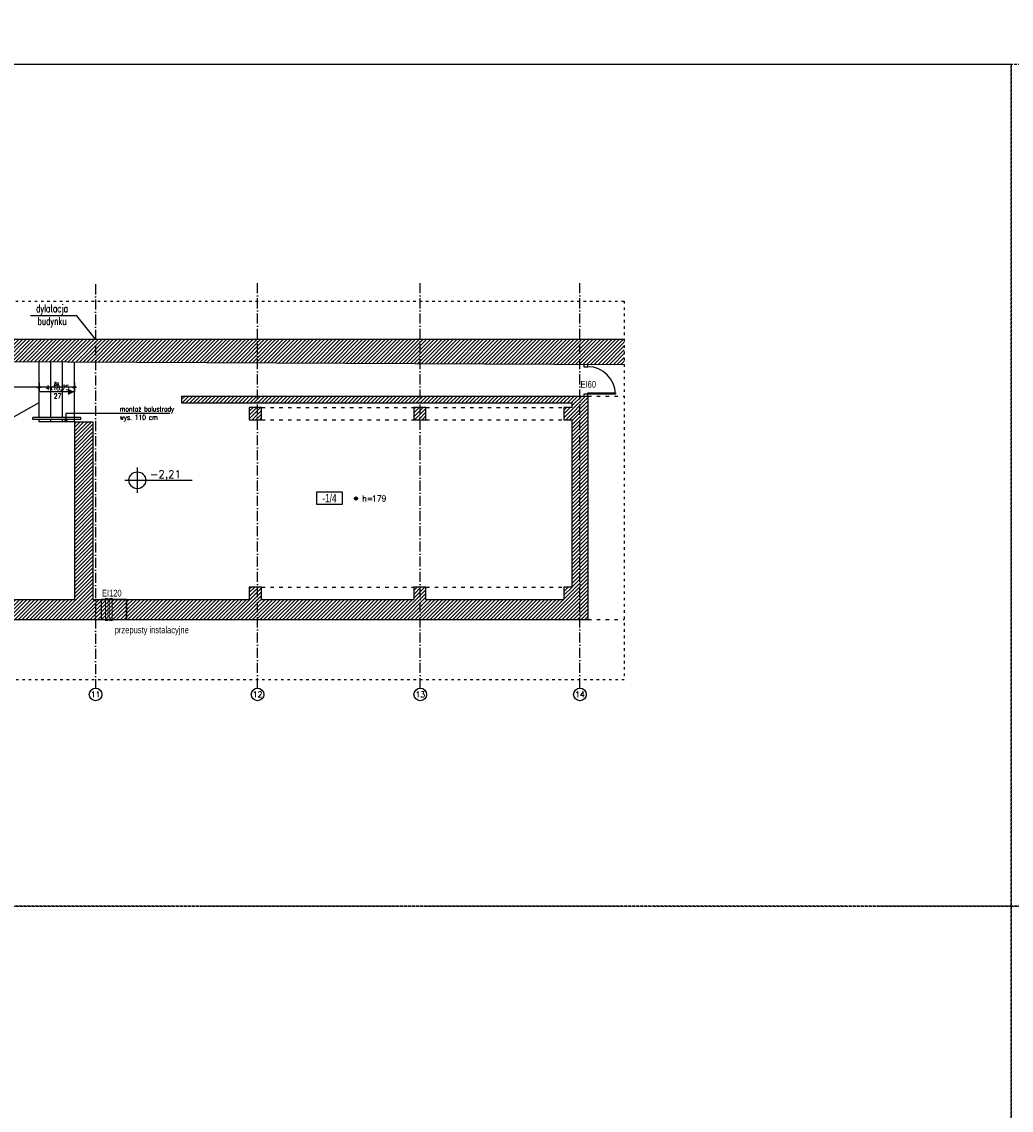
# Model space of a CAD drawing. Header units: millimetres. Extents: x 167273 to 188273, y -125105 to -88145.
# Tile 24 of 210: x 170921 to 173273, y -121590 to -119003. Entities that reach past the tile are written whole.
import ezdxf
from ezdxf.enums import TextEntityAlignment as Align

# ---------------------------------------------------------------- set-up
doc = ezdxf.new("R2010")
doc.units = ezdxf.units.MM
doc.header["$PDMODE"] = 35
doc.header["$PDSIZE"] = 5
for name, pattern in [('ACAD_ISO03W100', [30, 12, -18]), ('ACAD_ISO10W100', [18, 12, -3, 0, -3]), ('HIDDEN', [9.525, 6.35, -3.175])]:
    doc.linetypes.add(name, pattern=pattern)
for name, color, linetype in [('!_ppoz', 10, 'Continuous'), ('a-op_leader', 9, 'Continuous'), ('a-op_text', 9, 'Continuous'), ('a-osie', 1, 'ACAD_ISO10W100'), ('a-poziomy', 9, 'Continuous'), ('a-wymiary', 9, 'Continuous'), ('b-cienka', 9, 'Continuous'), ('b-przerywana1', 9, 'ACAD_ISO03W100'), ('b-przerywana2', 2, 'ACAD_ISO03W100'), ('b-widokowa', 7, 'Continuous'), ('b-ściany', 2, 'Continuous'), ('h-hatch', 8, 'Continuous'), ('opis text', 9, 'Continuous')]:
    doc.layers.add(name, color=color, linetype=linetype)
doc.layers.add('x-revclouds', color=190, linetype='HIDDEN', plot=False)
doc.styles.add('PPAB_100', font='romans.shx', dxfattribs={"width": 0.7, "height": 12})
doc.styles.add('PPAB_50', font='romans.shx', dxfattribs={"width": 0.7, "height": 8})
doc.dimstyles.new('newPPAB_50', dxfattribs={"dimscale": 0, "dimtxt": 8, "dimasz": 1, "dimexe": 10, "dimexo": 10, "dimgap": 3.5, "dimtad": 1, "dimdec": 0, "dimzin": 0, "dimdsep": 46, "dimtxsty": 'PPAB_50', "dimblk": 'tick_50', "dimcen": 0.09, "dimdle": 5, "dimse1": 1, "dimse2": 1, "dimclrd": 9, "dimclre": 9, "dimclrt": 161, "dimadec": 0, "dimazin": 0, "dimtfac": 1, "dimtdec": 0, "dimtix": 1, "dimtofl": 0, "dimtmove": 2, "dimatfit": 3, "dimldrblk": 'tick_50', "dimfxl": 0, "dimtolj": 1, "dimtzin": 0, "dimarcsym": 0})
pattern_1 = [(45, (-27340.6366, 31489.7547), (-4.49012806, 4.49012806), [])]

# ---------------------------------------------------------------- blocks, each defined once
blk = doc.blocks.new('wysokosc')
at = {"layer": 'a-poziomy'}
h = blk.add_hatch(color=256, dxfattribs=at)
edge = h.paths.add_edge_path()
edge.add_arc((0, 0), 2.5, 0, 360)
blk.add_circle((0, 0), 2.5, dxfattribs=at)
at = {"layer": 'a-poziomy', "style": 'PPAB_50'}
blk.add_text('h=', height=9, dxfattribs=at).set_placement((10, 0), align=Align.MIDDLE_LEFT)
blk.add_attdef('WYSOKOSC', text='', height=9, dxfattribs=at).set_placement((25, 0), align=Align.MIDDLE_LEFT)
blk = doc.blocks.new('kotapozioma')
for p, q in [((49330.1, 104.4), (49330.1, 134.4)), ((49315.1, 119.4), (49395.1, 119.4))]:
    blk.add_line(p, q)
blk.add_circle((49330.1, 119.4), 10)
at = {"layer": 'opis text', "style": 'PPAB_50'}
for tag, p in [('ZNAK', (49345.1, 119.4)), ('WARTOSC', (49355.1, 119.4))]:
    blk.add_attdef(tag, text='', height=9, dxfattribs=at).set_placement(p, align=Align.BOTTOM_LEFT)
blk = doc.blocks.new('tick_50')
at = {"color": 9, "ltscale": 20}
for p, q in [((-5, 0), (5, 0)), ((0, 10), (0, -10))]:
    blk.add_line(p, q, dxfattribs=at)
at = {"color": 0}
blk.add_line((2.5, 2.5), (-2.5, -2.5), dxfattribs=at)
blk = doc.blocks.new('*D1166')
at = {"layer": 'a-wymiary', "color": 9, "lineweight": -2}
blk.add_line((171044.8, -119871.5), (170962.8, -119871.5), dxfattribs=at)
at = {"layer": 'Defpoints', "color": 0}
for p in [(170961.8, -119871.5), (170961.8, -119953.8), (171045.8, -119953.9)]:
    blk.add_point(p, dxfattribs=at)
at = {"layer": 'a-wymiary', "color": 9, "lineweight": -2, "rotation": 180}
blk.add_blockref('tick_50', (170961.8, -119871.5), dxfattribs=at)
at = {"layer": 'a-wymiary', "color": 9, "lineweight": -2}
blk.add_blockref('tick_50', (171045.8, -119871.5), dxfattribs=at)
at = {"layer": 'a-wymiary', "color": 161, "insert": (171003.8, -119864), "char_height": 8, "attachment_point": 5, "style": 'PPAB_50'}
blk.add_mtext('\\A1;84', dxfattribs=at)
blk = doc.blocks.new('*D1167')
at = {"layer": 'a-wymiary', "color": 9, "lineweight": -2}
blk.add_line((170960.8, -119871.5), (170729.8, -119871.5), dxfattribs=at)
at = {"layer": 'Defpoints', "color": 0}
for p in [(170728.8, -119810.4), (170728.8, -119871.5), (170961.8, -119953.8)]:
    blk.add_point(p, dxfattribs=at)
at = {"layer": 'a-wymiary', "color": 9, "lineweight": -2, "rotation": 180}
blk.add_blockref('tick_50', (170728.8, -119871.5), dxfattribs=at)
at = {"layer": 'a-wymiary', "color": 9, "lineweight": -2}
blk.add_blockref('tick_50', (170961.8, -119871.5), dxfattribs=at)
at = {"layer": 'a-wymiary', "color": 161, "insert": (170845.3, -119864), "char_height": 8, "attachment_point": 5, "style": 'PPAB_50'}
blk.add_mtext('\\A1;233', dxfattribs=at)

msp = doc.modelspace()

# ---------------------------------------------------------------- hatches: boundary and pattern name
at = {"layer": '!_ppoz'}
h = msp.add_hatch(dxfattribs=at)
h.set_pattern_fill('ANSI31', color=256, scale=2, style=0)
h.set_pattern_definition(pattern_1)
h.paths.add_polyline_path([(171109.81, -120423.89), (171169.81, -120423.89), (171169.81, -120375.89), (171109.81, -120375.89)])
at = {"layer": 'h-hatch'}
h = msp.add_hatch(dxfattribs=at)
h.set_pattern_fill('ANSI31', color=256, scale=2, style=0)
h.set_pattern_definition(pattern_1)
h.paths.add_polyline_path([(172353.25, -119757.89), (169164.81, -119757.89), (169164.81, -119666.89), (169102.81, -119666.89), (169102.81, -119803.13), (170713.81, -119810.23), (170713.81, -119882.98), (170728.81, -119882.98), (170728.81, -119810.36), (172353.25, -119817.58)])
h = msp.add_hatch(dxfattribs=at)
h.set_pattern_fill('ANSI31', color=256, scale=2, style=0)
h.set_pattern_definition(pattern_1)
h.paths.add_polyline_path([(172266.81, -119892.91), (172266.81, -119892.91), (171300.81, -119892.89), (171300.81, -119908.89), (172229.81, -119908.89), (172229.81, -119919.89), (172209.81, -119919.89), (172209.81, -119948.89), (172229.81, -119948.89), (172229.81, -120346.89), (172209.81, -120346.89), (172209.81, -120375.89), (171881.81, -120375.89), (171881.81, -120346.89), (171852.81, -120346.89), (171852.81, -120375.89), (171490.81, -120375.89), (171490.81, -120346.89), (171461.81, -120346.89), (171461.81, -120375.89), (171169.81, -120375.89), (171169.81, -120423.89), (172266.81, -120423.89)])
h = msp.add_hatch(dxfattribs=at)
h.set_pattern_fill('ANSI31', color=256, scale=2, style=0)
h.set_pattern_definition(pattern_1)
h.paths.add_polyline_path([(171490.81, -119919.89), (171461.81, -119919.89), (171461.81, -119948.89), (171490.81, -119948.89)])
h = msp.add_hatch(dxfattribs=at)
h.set_pattern_fill('ANSI31', color=256, scale=2, style=0)
h.set_pattern_definition(pattern_1)
h.paths.add_polyline_path([(171881.81, -119919.89), (171852.81, -119919.89), (171852.81, -119948.89), (171881.81, -119948.89)])
h = msp.add_hatch(dxfattribs=at)
h.set_pattern_fill('ANSI31', color=256, scale=2, style=0)
h.set_pattern_definition(pattern_1)
h.paths.add_polyline_path([(171109.81, -120375.89), (171089.81, -120375.89), (171089.81, -119953.89), (171045.81, -119953.89), (171045.81, -120375.89), (169217.81, -120375.89), (169217.81, -120277.39), (169175.81, -120277.39), (169175.81, -120380.89), (168459.81, -120380.89), (168459.81, -120121.89), (168768.81, -120121.89), (168768.81, -120074.89), (168407.81, -120074.89), (168407.81, -120384.89), (168394.81, -120384.89), (168394.81, -120419.89), (168408.81, -120419.89), (168408.81, -120452.89), (168438.81, -120452.89), (168438.81, -120406.89), (169175.81, -120406.89), (169175.81, -120566.89), (169217.81, -120566.89), (169217.81, -120423.89), (171109.81, -120423.89)])

# ---------------------------------------------------------------- linework, layer by layer
at = {"layer": '!_ppoz'}
msp.add_lwpolyline([(172256.81, -119817.15), (172256.81, -119822.91), (172266.81, -119822.91), (172266.81, -119817.19)], dxfattribs=at)
for points in [[(172256.81, -119887.91), (172256.81, -119892.91), (172266.81, -119892.91), (172266.81, -119887.91)], [(172266.81, -119887.91), (172266.81, -119884.91), (172332.31, -119884.91), (172332.31, -119887.91)], [(171109.81, -120423.89), (171169.81, -120423.89), (171169.81, -120375.89), (171109.81, -120375.89)]]:
    msp.add_lwpolyline(points, close=True, dxfattribs=at)
at = {"layer": '!_ppoz', "linetype": 'HIDDEN', "const_width": 2}
for points in [[(171125.85, -120425.89), (171119.85, -120425.89), (171119.85, -120373.89), (171125.85, -120373.89)], [(171135.85, -120425.89), (171129.85, -120425.89), (171129.85, -120373.89), (171135.85, -120373.89)]]:
    msp.add_lwpolyline(points, close=True, dxfattribs=at)
at = {"layer": '!_ppoz'}
msp.add_arc((172266.48, -119888.71), 65.8, 0.67556, 89.7622, dxfattribs=at)
at = {"layer": 'a-op_leader'}
msp.add_lwpolyline([(170791.19, -119949.58), (170889.24, -119949.58), (170961.81, -119908.34)], dxfattribs=at)
msp.add_circle((171025.89, -119948.77), 3, dxfattribs=at)
at = {"layer": 'a-op_text', "ltscale": 0.5}
for p, q in [((171051.31, -119702.46), (170941.74, -119702.46)), ((171096.31, -119757.89), (171051.31, -119702.46))]:
    msp.add_line(p, q, dxfattribs=at)
msp.add_lwpolyline([(171622.36, -120150.57), (171622.36, -120120.57), (171682.36, -120120.57), (171682.36, -120150.57)], close=True, dxfattribs=at)
at = {"layer": 'a-osie', "ltscale": 2}
for p, q in [((171096.31, -119626.99), (171096.31, -120586.88)), ((171481.31, -120586.88), (171481.31, -119623.89)), ((171868.31, -120586.88), (171868.31, -119623.89)), ((172247.81, -120586.88), (172247.81, -119623.89))]:
    msp.add_line(p, q, dxfattribs=at)
at = {"layer": 'a-osie', "linetype": 'Continuous', "ltscale": 0.5}
for centre in [(171096.31, -120601.89), (171481.31, -120601.88), (171868.31, -120601.88), (172247.81, -120601.88)]:
    msp.add_circle(centre, 15, dxfattribs=at)
at = {"layer": 'a-wymiary'}
msp.add_lwpolyline([(171272.69, -119934.23), (171025.89, -119934.23), (171025.89, -119948.77)], dxfattribs=at)
at = {"layer": 'b-cienka'}
msp.add_line((171045.81, -119882.77), (170964.81, -119882.77), dxfattribs=at)
msp.add_lwpolyline([(171045.81, -119882.77, 0, 15, 0), (171030.81, -119882.77, 15, 15, 0)], format="xyseb", dxfattribs=at)
at = {"layer": 'b-przerywana1', "ltscale": 0.7}
for p, q in [((171490.81, -119919.89), (171852.81, -119919.89)), ((171881.81, -119919.89), (172209.81, -119919.89)), ((171490.81, -119948.89), (171852.81, -119948.89)), ((171881.81, -119948.89), (172209.81, -119948.89)), ((171490.81, -120346.89), (171852.81, -120346.89)), ((171881.81, -120346.89), (172209.81, -120346.89))]:
    msp.add_line(p, q, dxfattribs=at)
at = {"layer": 'b-przerywana1', "ltscale": 0.5}
msp.add_lwpolyline([(168326.52, -120566.89), (168326.52, -119666.89), (172353.25, -119666.89), (172353.25, -120566.89)], close=True, dxfattribs=at)
at = {"layer": 'b-przerywana2', "ltscale": 0.7}
for p, q in [((172266.81, -119892.91), (172353.25, -119892.91)), ((172266.81, -120423.89), (172353.25, -120423.89))]:
    msp.add_line(p, q, dxfattribs=at)
at = {"layer": 'b-widokowa', "ltscale": 0.5}
for p, q in [((170961.81, -119943.77), (170961.81, -119811.77)), ((170989.81, -119943.77), (170989.81, -119811.77)), ((171017.81, -119943.77), (171017.81, -119811.77)), ((171060.81, -119943.77), (170946.81, -119943.77)), ((170946.81, -119948.77), (170946.81, -119943.77)), ((171060.81, -119948.77), (170946.81, -119948.77)), ((170961.81, -119953.77), (170961.81, -119948.77)), ((171045.81, -119953.77), (170961.81, -119953.77)), ((171045.81, -119953.77), (170964.81, -119953.77)), ((170989.81, -119953.77), (170989.81, -119948.77)), ((171017.81, -119953.77), (171017.81, -119948.77)), ((171060.81, -119948.77), (171060.81, -119943.77))]:
    msp.add_line(p, q, dxfattribs=at)
at = {"layer": 'b-widokowa'}
for p, q in [((171045.81, -119953.89), (171045.81, -119811.77)), ((171045.81, -119943.77), (171045.81, -119811.77)), ((171109.81, -120375.89), (171169.81, -120375.89)), ((171109.81, -120423.89), (171169.81, -120423.89))]:
    msp.add_line(p, q, dxfattribs=at)
at = {"layer": 'b-ściany'}
for p, q in [((169164.81, -119757.89), (172353.25, -119757.89)), ((169164.81, -119757.89), (172353.25, -119757.89)), ((170728.81, -119810.36), (172353.25, -119817.58)), ((171300.81, -119892.89), (172266.81, -119892.91)), ((171300.81, -119892.89), (171300.81, -119908.89)), ((171300.81, -119908.89), (172229.81, -119908.89)), ((172229.81, -119919.89), (172229.81, -119908.89)), ((172266.81, -119892.91), (172266.81, -120423.89)), ((171045.81, -119953.89), (171045.81, -120375.89)), ((171045.81, -119953.89), (171089.81, -119953.89)), ((171089.81, -119953.89), (171089.81, -120375.89)), ((172229.81, -120346.89), (172229.81, -119948.89)), ((171490.81, -120346.89), (171461.81, -120346.89)), ((171461.81, -120346.89), (171461.81, -120375.89)), ((171490.81, -120375.89), (171490.81, -120346.89)), ((171881.81, -120346.89), (171852.81, -120346.89)), ((171852.81, -120346.89), (171852.81, -120375.89)), ((171881.81, -120375.89), (171881.81, -120346.89)), ((172229.81, -120346.89), (172209.81, -120346.89)), ((172209.81, -120346.89), (172209.81, -120375.89)), ((169217.81, -120375.89), (171045.81, -120375.89)), ((171089.81, -120375.89), (171109.81, -120375.89)), ((171109.81, -120375.89), (171109.81, -120423.89)), ((171169.81, -120375.89), (171169.81, -120423.89)), ((171169.81, -120375.89), (171461.81, -120375.89)), ((171490.81, -120375.89), (171852.81, -120375.89)), ((171881.81, -120375.89), (172209.81, -120375.89)), ((169217.81, -120423.89), (171109.81, -120423.89)), ((171169.81, -120423.89), (172266.81, -120423.89))]:
    msp.add_line(p, q, dxfattribs=at)
for points in [[(171490.81, -119919.89), (171461.81, -119919.89), (171461.81, -119948.89), (171490.81, -119948.89)], [(171881.81, -119919.89), (171852.81, -119919.89), (171852.81, -119948.89), (171881.81, -119948.89)]]:
    msp.add_lwpolyline(points, close=True, dxfattribs=at)
msp.add_lwpolyline([(172229.81, -119919.89), (172209.81, -119919.89), (172209.81, -119948.89), (172229.81, -119948.89)], dxfattribs=at)
at = {"layer": 'x-revclouds'}
for points in [[(182773.44, -119104.89), (167773.44, -119104.89), (167773.44, -114104.89), (182773.44, -114104.89)], [(167773.44, -121104.89), (173273.44, -121104.89), (173273.44, -119104.89), (167773.44, -119104.89)], [(173273.44, -121104.89), (178773.44, -121104.89), (178773.44, -119104.89), (173273.44, -119104.89)], [(167773.44, -123104.89), (173273.44, -123104.89), (173273.44, -121104.89), (167773.44, -121104.89)], [(173273.44, -123104.89), (178773.44, -123104.89), (178773.44, -121104.89), (173273.44, -121104.89)]]:
    msp.add_lwpolyline(points, close=True, dxfattribs=at)

# ---------------------------------------------------------------- block references
at = {"layer": 'a-poziomy', "color": 3}
ref = msp.add_blockref('wysokosc', (171715.46, -120136.16), dxfattribs=dict(at, xscale=1.5, yscale=1.5, zscale=1.5))
ref.add_attrib('WYSOKOSC', '179', dxfattribs={"height": 13.5, "style": 'PPAB_50'}).set_placement((171752.96, -120136.16, 75.85), align=Align.MIDDLE_LEFT)
at = {"layer": 'opis text', "xscale": 2, "yscale": 2, "zscale": 2}
msp.add_blockref('kotapozioma', (72535.35, -120331.67), dxfattribs=at).add_auto_attribs({'WARTOSC': '2,21', 'ZNAK': '-'})

# ---------------------------------------------------------------- texts
at = {"layer": '!_ppoz', "char_height": 16, "width": 2937.189, "style": 'PPAB_100'}
for s, insert, attachment_point in [('{\\fArial|b0|i0|c238|p34;EI60}', (172286.13, -119864.85), 6), ('{\\fArial|b0|i0|c238|p34;EI120}', (171111.34, -120361.2), 4), ('{\\fArial|b0|i0|c238|p34;przepusty instalacyjne}', (171141.8, -120450.78), 4)]:
    msp.add_mtext(s, dxfattribs=dict(at, insert=insert, attachment_point=attachment_point))
at = {"layer": 'a-op_text', "ltscale": 0.5, "style": 'PPAB_100'}
for s, insert, char_height, width, attachment_point in [('dylatacja budynku', (170992.8, -119702.46), 18, 120, 5), ('{\\Fromans.shx|c238;montaż balustrady\\Pwys. 110 cm}', (171153.91, -119917.3), 12, 474.5811, 1), ('{\\fArial|b0|i0|c0|p34;-1/\\fArial|b0|i0|c238|p34;4}', (171652.36, -120135.57), 20, 60, 5)]:
    msp.add_mtext(s, dxfattribs=dict(at, insert=insert, char_height=char_height, width=width, attachment_point=attachment_point))
at = {"layer": 'a-osie', "linetype": 'Continuous', "ltscale": 0.5, "style": 'PPAB_100'}
for s, p in [('11', (171096.31, -120601.89)), ('12', (171481.31, -120601.88)), ('13', (171868.31, -120601.88)), ('14', (172247.81, -120601.88))]:
    msp.add_text(s, height=13.5, dxfattribs=at).set_placement(p, align=Align.MIDDLE_CENTER)
at = {"layer": 'b-przerywana1', "ltscale": 0.2, "insert": (171005.81, -119882.77), "char_height": 12, "width": 104.3033, "attachment_point": 5, "style": 'PPAB_100'}
msp.add_mtext('{\\Fromans.shx|c238;4}x{\\Fromans.shx|c238;18,75}\\P{\\Fromans.shx|c238;27}', dxfattribs=at)

# ---------------------------------------------------------------- dimensions: what is measured, and where the dimension line sits
at = {"layer": 'a-wymiary'}
for base, p1, p2, picture, middle in [((170728.81, -119871.47), (170961.81, -119953.77), (170728.81, -119810.36), '*D1167', (170845.31, -119863.97)), ((170961.81, -119871.47), (171045.81, -119953.89), (170961.81, -119953.77), '*D1166', (171003.81, -119863.97))]:
    dim = msp.add_linear_dim(base=base, p1=p1, p2=p2, dimstyle='newPPAB_50', override={"dimscale": 1}, dxfattribs=at)
    dim.commit()
    dim.dimension.update_dxf_attribs({"geometry": picture, "text_midpoint": middle})

doc.saveas('drawing.dxf')
